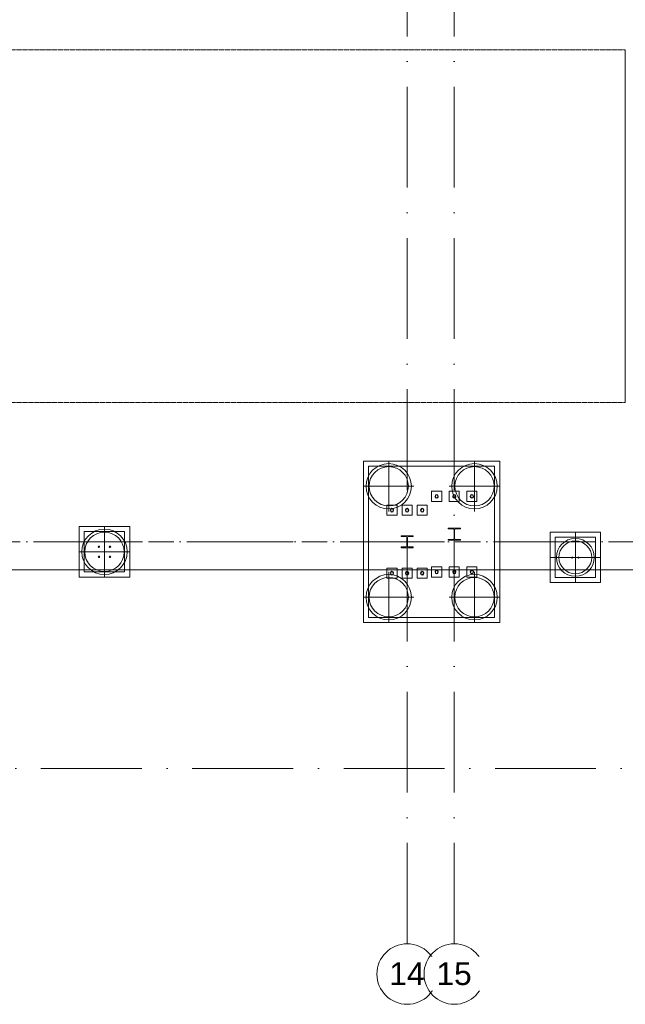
# Model space of a CAD drawing. Header units: millimetres. Extents: x -2694 to 330324, y -17289 to 76899.
# Tile 74 of 142: x 166090 to 178095, y -1426 to 18106. Entities that reach past the tile are written whole.
import ezdxf

# ---------------------------------------------------------------- set-up
doc = ezdxf.new("R2010")
doc.units = ezdxf.units.MM
for name, pattern in [('A_CARA_07', [7, 5, -2]), ('IMPORT-A_CARA_07', [700, 500, -200]), ('IMPORT-A_CARA_15', [760, 500, -130, 0, -130]), ('Čerchovaná 20mm', [3000, 2000, -500, 0, -500])]:
    doc.linetypes.add(name, pattern=pattern)
for name, color, linetype, lineweight in [('02_0_25386_PODLAHA HALY A ZÁKLADY VESTAVKŮ 4_6_2025_dwg', 8, 'Continuous', 9), ('11542_003_OK-HALA_TaO-1_ET_R01_AciS_2025-04-14_sloupy_dwg', 150, 'Continuous', 9), ('CA_OSY', 5, 'IMPORT-A_CARA_15', 13), ('CA_PODLAHA25', 7, 'Continuous', 13), ('CA_POHHRA18', 9, 'Continuous', 9), ('CA_TEXT35', 62, 'Continuous', 9), ('CA_ZAKLADY25', 7, 'Continuous', 13), ('CA_ZAKLADY5', 1, 'Continuous', 25), ('Konstrukční přípoje', 7, 'Continuous', 13), ('SS_HALA_TaO-DODAVKA_STAVEBNI', 140, 'Continuous', 9), ('SS_HALA_TaO-SLOUP', 140, 'Continuous', 9)]:
    doc.layers.add(name, color=color, linetype=linetype, lineweight=lineweight)
doc.styles.add('Arial_1', font='arial.ttf', dxfattribs={"height": 450})

# ---------------------------------------------------------------- blocks, each defined once
blk = doc.blocks.new('02_0_25386_PODLAHA HALY A ZÁKLADY VESTAVKŮ 4_6_2025_dwg-2745952-BOURÁNÍ STÁVAJÍCÍCH ZÁKLADOVÝCH PRVKŮ')
at = {"layer": 'CA_OSY', "color": 10}
blk.add_line((2346008, -1789797), (2597271, -1789797), dxfattribs=at)
blk = doc.blocks.new('pilota 600 mm - D_900_780-2142294-BOURÁNÍ STÁVAJÍCÍCH ZÁKLADOVÝCH PRVKŮ')
at = {"layer": 'CA_POHHRA18'}
for q in [(0, 500), (-500, 0), (0, -500), (500, 0)]:
    blk.add_line((0, 0), q, dxfattribs=at)
blk = doc.blocks.new('pilota 600 mm - D_900_780-2142295-BOURÁNÍ STÁVAJÍCÍCH ZÁKLADOVÝCH PRVKŮ')
at = {"layer": 'CA_POHHRA18'}
for q in [(0, 500), (-500, 0), (500, 0), (0, -500)]:
    blk.add_line((0, 0), q, dxfattribs=at)
blk = doc.blocks.new('pilota 600 mm - D_750_650-2142284-BOURÁNÍ STÁVAJÍCÍCH ZÁKLADOVÝCH PRVKŮ')
at = {"layer": 'CA_POHHRA18'}
for q in [(0, 500), (-500, 0), (0, -500), (500, 0)]:
    blk.add_line((0, 0), q, dxfattribs=at)
blk = doc.blocks.new('M_Šroub HPM-E - 64_E-V88-BOURÁNÍ STÁVAJÍCÍCH ZÁKLADOVÝCH PRVKŮ')
at = {"layer": 'Konstrukční přípoje', "lineweight": 9}
h = blk.add_hatch(dxfattribs=at)
h.set_pattern_fill('FP_48', color=50, style=0, pattern_type=2)
h.set_pattern_definition([(45, (-174705.05, -8649.87), (-251.4472, 251.4472), []), (45, (-174705.05, -8268.87), (-251.4472, 251.4472), [])])
h.paths.add_polyline_path([(10, -30), (26, -19), (32, 0), (26, 19), (10, 30), (-10, 30), (-26, 19), (-32, 0), (-26, -19), (-10, -30)])
at = {"layer": 'Konstrukční přípoje'}
for p, q in [((-100, -100), (-100, 100)), ((-100, 100), (100, 100)), ((100, 100), (-100, 100)), ((-100, 100), (-100, -100)), ((100, 100), (100, -100)), ((100, -100), (100, 100)), ((100, -100), (-100, -100)), ((-100, -100), (100, -100))]:
    blk.add_line(p, q, dxfattribs=at)
at = {"layer": 'Konstrukční přípoje', "color": 250, "lineweight": 25}
for start, end in [(360, 180), (180, 360)]:
    blk.add_arc((0, 0), 32, start, end, dxfattribs=at)
at = {"layer": 'Konstrukční přípoje'}
for start, end in [(0, 180), (0, 180), (0, 180), (180, 360), (180, 360), (180, 360)]:
    blk.add_arc((0, 0), 32, start, end, dxfattribs=at)
blk = doc.blocks.new('M_Šroub HPM-E - 64_E-V89-BOURÁNÍ STÁVAJÍCÍCH ZÁKLADOVÝCH PRVKŮ')
at = {"layer": 'Konstrukční přípoje'}
for p, q in [((-100, -100), (-100, 100)), ((-100, 100), (100, 100)), ((100, 100), (-100, 100)), ((-100, 100), (-100, -100)), ((100, 100), (100, -100)), ((100, -100), (100, 100)), ((100, -100), (-100, -100)), ((-100, -100), (100, -100))]:
    blk.add_line(p, q, dxfattribs=at)
at = {"layer": 'Konstrukční přípoje', "color": 250, "lineweight": 25}
for start, end in [(360, 180), (180, 360)]:
    blk.add_arc((0, 0), 32, start, end, dxfattribs=at)
at = {"layer": 'Konstrukční přípoje'}
for start, end in [(0, 180), (0, 180), (0, 180), (180, 360), (180, 360), (180, 360)]:
    blk.add_arc((0, 0), 32, start, end, dxfattribs=at)
blk = doc.blocks.new('M_Šroub HPM-E - 64_E-V90-BOURÁNÍ STÁVAJÍCÍCH ZÁKLADOVÝCH PRVKŮ')
at = {"layer": 'Konstrukční přípoje'}
for p, q in [((-100, -100), (-100, 100)), ((-100, 100), (100, 100)), ((100, 100), (-100, 100)), ((-100, 100), (-100, -100)), ((100, 100), (100, -100)), ((100, -100), (100, 100)), ((100, -100), (-100, -100)), ((-100, -100), (100, -100))]:
    blk.add_line(p, q, dxfattribs=at)
at = {"layer": 'Konstrukční přípoje', "color": 250, "lineweight": 25}
for start, end in [(360, 180), (180, 360)]:
    blk.add_arc((0, 0), 32, start, end, dxfattribs=at)
at = {"layer": 'Konstrukční přípoje'}
for start, end in [(0, 180), (0, 180), (0, 180), (180, 360), (180, 360), (180, 360)]:
    blk.add_arc((0, 0), 32, start, end, dxfattribs=at)
blk = doc.blocks.new('M_Šroub HPM-E - 64_E-V91-BOURÁNÍ STÁVAJÍCÍCH ZÁKLADOVÝCH PRVKŮ')
at = {"layer": 'Konstrukční přípoje', "lineweight": 9}
h = blk.add_hatch(dxfattribs=at)
h.set_pattern_fill('FP_49', color=50, style=0, pattern_type=2)
h.set_pattern_definition([(45, (-174705.05, -7149.87), (-251.4472, 251.4472), []), (45, (-174705.05, -6768.87), (-251.4472, 251.4472), [])])
h.paths.add_polyline_path([(10, -30), (26, -19), (32, 0), (26, 19), (10, 30), (-10, 30), (-26, 19), (-32, 0), (-26, -19), (-10, -30)])
at = {"layer": 'Konstrukční přípoje'}
for p, q in [((100, 100), (-100, 100)), ((-100, 100), (-100, -100)), ((-100, -100), (-100, 100)), ((-100, 100), (100, 100)), ((100, -100), (100, 100)), ((100, 100), (100, -100)), ((-100, -100), (100, -100)), ((100, -100), (-100, -100))]:
    blk.add_line(p, q, dxfattribs=at)
at = {"layer": 'Konstrukční přípoje', "color": 250, "lineweight": 25}
for start, end in [(360, 180), (180, 360)]:
    blk.add_arc((0, 0), 32, start, end, dxfattribs=at)
at = {"layer": 'Konstrukční přípoje'}
for start, end in [(0, 180), (0, 180), (0, 180), (180, 0), (180, 360), (180, 360)]:
    blk.add_arc((0, 0), 32, start, end, dxfattribs=at)
blk = doc.blocks.new('M_Šroub HPM-E - 64_E-V92-BOURÁNÍ STÁVAJÍCÍCH ZÁKLADOVÝCH PRVKŮ')
at = {"layer": 'Konstrukční přípoje'}
for p, q in [((100, 100), (-100, 100)), ((-100, 100), (-100, -100)), ((-100, -100), (-100, 100)), ((-100, 100), (100, 100)), ((100, -100), (100, 100)), ((100, 100), (100, -100)), ((-100, -100), (100, -100)), ((100, -100), (-100, -100))]:
    blk.add_line(p, q, dxfattribs=at)
at = {"layer": 'Konstrukční přípoje', "color": 250, "lineweight": 25}
for start, end in [(360, 180), (180, 360)]:
    blk.add_arc((0, 0), 32, start, end, dxfattribs=at)
at = {"layer": 'Konstrukční přípoje'}
for start, end in [(0, 180), (0, 180), (0, 180), (180, 0), (180, 360), (180, 360)]:
    blk.add_arc((0, 0), 32, start, end, dxfattribs=at)
blk = doc.blocks.new('M_Šroub HPM-E - 64_E-V93-BOURÁNÍ STÁVAJÍCÍCH ZÁKLADOVÝCH PRVKŮ')
at = {"layer": 'Konstrukční přípoje'}
for p, q in [((100, 100), (-100, 100)), ((-100, 100), (-100, -100)), ((-100, -100), (-100, 100)), ((-100, 100), (100, 100)), ((100, -100), (100, 100)), ((100, 100), (100, -100)), ((-100, -100), (100, -100)), ((100, -100), (-100, -100))]:
    blk.add_line(p, q, dxfattribs=at)
at = {"layer": 'Konstrukční přípoje', "color": 250, "lineweight": 25}
for start, end in [(360, 180), (180, 360)]:
    blk.add_arc((0, 0), 32, start, end, dxfattribs=at)
at = {"layer": 'Konstrukční přípoje'}
for start, end in [(0, 180), (0, 180), (0, 180), (180, 0), (180, 360), (180, 360)]:
    blk.add_arc((0, 0), 32, start, end, dxfattribs=at)
blk = doc.blocks.new('M_Šroub HPM-E - 64_E-V94-BOURÁNÍ STÁVAJÍCÍCH ZÁKLADOVÝCH PRVKŮ')
at = {"layer": 'Konstrukční přípoje'}
for p, q in [((-100, -100), (-100, 100)), ((-100, 100), (100, 100)), ((100, 100), (-100, 100)), ((-100, 100), (-100, -100)), ((100, 100), (100, -100)), ((100, -100), (100, 100)), ((100, -100), (-100, -100)), ((-100, -100), (100, -100))]:
    blk.add_line(p, q, dxfattribs=at)
at = {"layer": 'Konstrukční přípoje', "color": 250, "lineweight": 25}
for start, end in [(360, 180), (180, 360)]:
    blk.add_arc((0, 0), 32, start, end, dxfattribs=at)
at = {"layer": 'Konstrukční přípoje'}
for start, end in [(0, 180), (0, 180), (0, 180), (180, 360), (180, 360), (180, 360)]:
    blk.add_arc((0, 0), 32, start, end, dxfattribs=at)
blk = doc.blocks.new('M_Šroub HPM-E - 64_E-V95-BOURÁNÍ STÁVAJÍCÍCH ZÁKLADOVÝCH PRVKŮ')
at = {"layer": 'Konstrukční přípoje'}
for p, q in [((100, 100), (-100, 100)), ((-100, 100), (-100, -100)), ((-100, -100), (-100, 100)), ((-100, 100), (100, 100)), ((100, -100), (100, 100)), ((100, 100), (100, -100)), ((-100, -100), (100, -100)), ((100, -100), (-100, -100))]:
    blk.add_line(p, q, dxfattribs=at)
at = {"layer": 'Konstrukční přípoje', "color": 250, "lineweight": 25}
for start, end in [(360, 180), (180, 360)]:
    blk.add_arc((0, 0), 32, start, end, dxfattribs=at)
at = {"layer": 'Konstrukční přípoje'}
for start, end in [(0, 180), (0, 180), (0, 180), (180, 0), (180, 360), (180, 360)]:
    blk.add_arc((0, 0), 32, start, end, dxfattribs=at)
blk = doc.blocks.new('M_Šroub HPM-E - 64_E-V96-BOURÁNÍ STÁVAJÍCÍCH ZÁKLADOVÝCH PRVKŮ')
at = {"layer": 'Konstrukční přípoje'}
for p, q in [((-100, -100), (-100, 100)), ((-100, 100), (100, 100)), ((100, 100), (-100, 100)), ((-100, 100), (-100, -100)), ((100, 100), (100, -100)), ((100, -100), (100, 100)), ((100, -100), (-100, -100)), ((-100, -100), (100, -100))]:
    blk.add_line(p, q, dxfattribs=at)
at = {"layer": 'Konstrukční přípoje', "color": 250, "lineweight": 25}
for start, end in [(360, 180), (180, 360)]:
    blk.add_arc((0, 0), 32, start, end, dxfattribs=at)
at = {"layer": 'Konstrukční přípoje'}
for start, end in [(0, 180), (0, 180), (0, 180), (180, 360), (180, 360), (180, 360)]:
    blk.add_arc((0, 0), 32, start, end, dxfattribs=at)
blk = doc.blocks.new('M_Šroub HPM-E - 64_E-V97-BOURÁNÍ STÁVAJÍCÍCH ZÁKLADOVÝCH PRVKŮ')
at = {"layer": 'Konstrukční přípoje', "lineweight": 9}
h = blk.add_hatch(dxfattribs=at)
h.set_pattern_fill('FP_50', color=50, style=0, pattern_type=2)
h.set_pattern_definition([(45, (-174070.05, -7124.87), (-251.4472, 251.4472), []), (45, (-174070.05, -6743.87), (-251.4472, 251.4472), [])])
h.paths.add_polyline_path([(10, -30), (26, -19), (32, 0), (26, 19), (10, 30), (-10, 30), (-26, 19), (-32, 0), (-26, -19), (-10, -30)])
at = {"layer": 'Konstrukční přípoje'}
for p, q in [((100, 100), (-100, 100)), ((-100, 100), (-100, -100)), ((-100, -100), (-100, 100)), ((-100, 100), (100, 100)), ((100, -100), (100, 100)), ((100, 100), (100, -100)), ((-100, -100), (100, -100)), ((100, -100), (-100, -100))]:
    blk.add_line(p, q, dxfattribs=at)
at = {"layer": 'Konstrukční přípoje', "color": 250, "lineweight": 25}
for start, end in [(360, 180), (180, 360)]:
    blk.add_arc((0, 0), 32, start, end, dxfattribs=at)
at = {"layer": 'Konstrukční přípoje'}
for start, end in [(0, 180), (0, 180), (0, 180), (180, 0), (180, 360), (180, 360)]:
    blk.add_arc((0, 0), 32, start, end, dxfattribs=at)
blk = doc.blocks.new('M_Šroub HPM-E - 64_E-V98-BOURÁNÍ STÁVAJÍCÍCH ZÁKLADOVÝCH PRVKŮ')
at = {"layer": 'Konstrukční přípoje', "lineweight": 9}
h = blk.add_hatch(dxfattribs=at)
h.set_pattern_fill('FP_51', color=50, style=0, pattern_type=2)
h.set_pattern_definition([(45, (-173470.05, -8374.87), (-251.4472, 251.4472), []), (45, (-173470.05, -7993.87), (-251.4472, 251.4472), [])])
h.paths.add_polyline_path([(10, -30), (26, -19), (32, 0), (26, 19), (10, 30), (-10, 30), (-26, 19), (-32, 0), (-26, -19), (-10, -30)])
at = {"layer": 'Konstrukční přípoje'}
for p, q in [((-100, -100), (-100, 100)), ((-100, 100), (100, 100)), ((100, 100), (-100, 100)), ((-100, 100), (-100, -100)), ((100, 100), (100, -100)), ((100, -100), (100, 100)), ((100, -100), (-100, -100)), ((-100, -100), (100, -100))]:
    blk.add_line(p, q, dxfattribs=at)
at = {"layer": 'Konstrukční přípoje', "color": 250, "lineweight": 25}
for start, end in [(360, 180), (180, 360)]:
    blk.add_arc((0, 0), 32, start, end, dxfattribs=at)
at = {"layer": 'Konstrukční přípoje'}
for start, end in [(0, 180), (0, 180), (0, 180), (180, 360), (180, 360), (180, 360)]:
    blk.add_arc((0, 0), 32, start, end, dxfattribs=at)
blk = doc.blocks.new('M_Šroub HPM-E - 64_E-V99-BOURÁNÍ STÁVAJÍCÍCH ZÁKLADOVÝCH PRVKŮ')
at = {"layer": 'Konstrukční přípoje'}
for p, q in [((100, 100), (-100, 100)), ((-100, 100), (-100, -100)), ((-100, -100), (-100, 100)), ((-100, 100), (100, 100)), ((100, -100), (100, 100)), ((100, 100), (100, -100)), ((-100, -100), (100, -100)), ((100, -100), (-100, -100))]:
    blk.add_line(p, q, dxfattribs=at)
at = {"layer": 'Konstrukční přípoje', "color": 250, "lineweight": 25}
for start, end in [(360, 180), (180, 360)]:
    blk.add_arc((0, 0), 32, start, end, dxfattribs=at)
at = {"layer": 'Konstrukční přípoje'}
for start, end in [(0, 180), (0, 180), (0, 180), (180, 0), (180, 360), (180, 360)]:
    blk.add_arc((0, 0), 32, start, end, dxfattribs=at)
blk = doc.blocks.new('11542_003_OK-HALA_TaO-1_ET_R01_AciS_2025-04-14_sloupy_dwg-1858929-BOURÁNÍ STÁVAJÍCÍCH ZÁKLADOVÝCH PRVKŮ')
at = {"layer": '11542_003_OK-HALA_TaO-1_ET_R01_AciS_2025-04-14_sloupy_dwg', "color": 140}
for p, q in [((174585, 8020), (174585, 8003)), ((174825, 8020), (174585, 8020)), ((174825, 8003), (174825, 8020)), ((173650, 7870), (173650, 7853)), ((173890, 7870), (173650, 7870)), ((173650, 7853), (173744, 7853)), ((173765, 7832), (173765, 7668)), ((173775, 7668), (173775, 7832)), ((173796, 7853), (173890, 7853)), ((173890, 7853), (173890, 7870)), ((174585, 8003), (174679, 8003)), ((174700, 7982), (174700, 7818)), ((174710, 7818), (174710, 7982)), ((174731, 8003), (174825, 8003)), ((173744, 7647), (173650, 7647)), ((173650, 7647), (173650, 7630)), ((173650, 7630), (173890, 7630)), ((173890, 7647), (173796, 7647)), ((173890, 7630), (173890, 7647)), ((174679, 7797), (174585, 7797)), ((174585, 7797), (174585, 7780)), ((174585, 7780), (174825, 7780)), ((174825, 7797), (174731, 7797)), ((174825, 7780), (174825, 7797))]:
    blk.add_line(p, q, dxfattribs=at)
for centre, radius, start, end in [((174355, 8650), 32, 0, 180), ((174355, 8650), 32, 180, 0), ((174705, 8650), 32, 0, 180), ((174705, 8650), 32, 180, 0), ((175055, 8650), 32, 0, 180), ((175055, 8650), 32, 180, 0), ((173470, 8375), 32, 0, 180), ((173770, 8375), 32, 0, 180), ((174070, 8375), 32, 0, 180), ((173470, 8375), 32, 180, 0), ((173770, 8375), 32, 180, 0), ((174070, 8375), 32, 180, 0), ((173744, 7832), 21, 0, 90), ((173796, 7832), 21, 90, 180), ((174679, 7982), 21, 0, 90), ((174679, 7818), 21, 270, 0), ((174731, 7982), 21, 90, 180), ((174731, 7818), 21, 180, 270), ((167660, 7650), 15, 0, 180), ((167660, 7650), 15, 180, 0), ((167880, 7650), 15, 0, 180), ((167880, 7650), 15, 180, 0), ((173744, 7668), 21, 270, 0), ((173796, 7668), 21, 180, 270), ((167660, 7450), 15, 0, 180), ((167660, 7450), 15, 180, 0), ((167880, 7450), 15, 0, 180), ((167880, 7450), 15, 180, 0), ((177045, 7436), 10, 0, 180), ((177045, 7436), 10, 180, 0), ((177165, 7436), 10, 0, 180), ((177165, 7436), 10, 180, 0), ((173470, 7125), 32, 0, 180), ((173470, 7125), 32, 180, 0), ((173770, 7125), 32, 0, 180), ((173770, 7125), 32, 180, 0), ((174070, 7125), 32, 0, 180), ((174070, 7125), 32, 180, 0), ((174355, 7150), 32, 0, 180), ((174355, 7150), 32, 180, 0), ((174705, 7150), 32, 0, 180), ((174705, 7150), 32, 180, 0), ((175055, 7150), 32, 0, 180), ((175055, 7150), 32, 180, 0)]:
    blk.add_arc(centre, radius, start, end, dxfattribs=at)
at = {"layer": 'SS_HALA_TaO-DODAVKA_STAVEBNI'}
for centre, start, end in [((174355, 8650), 0, 180), ((174355, 8650), 180, 0), ((174705, 8650), 0, 180), ((174705, 8650), 180, 0), ((175055, 8650), 0, 180), ((175055, 8650), 180, 0), ((173470, 8375), 0, 180), ((173770, 8375), 0, 180), ((174070, 8375), 0, 180), ((173470, 8375), 180, 0), ((173770, 8375), 180, 0), ((174070, 8375), 180, 0), ((173470, 7125), 0, 180), ((173470, 7125), 180, 0), ((173770, 7125), 0, 180), ((173770, 7125), 180, 0), ((174070, 7125), 0, 180), ((174070, 7125), 180, 0), ((174355, 7150), 0, 180), ((174355, 7150), 180, 0), ((174705, 7150), 0, 180), ((174705, 7150), 180, 0), ((175055, 7150), 0, 180), ((175055, 7150), 180, 0)]:
    blk.add_arc(centre, 32, start, end, dxfattribs=at)
at = {"layer": 'SS_HALA_TaO-SLOUP'}
for p, q in [((174585, 8020), (174585, 8003)), ((174825, 8020), (174585, 8020)), ((174825, 8003), (174825, 8020)), ((173650, 7870), (173650, 7853)), ((173890, 7870), (173650, 7870)), ((173650, 7853), (173744, 7853)), ((173765, 7832), (173765, 7668)), ((173775, 7668), (173775, 7832)), ((173796, 7853), (173890, 7853)), ((173890, 7853), (173890, 7870)), ((174585, 8003), (174679, 8003)), ((174700, 7982), (174700, 7818)), ((174710, 7818), (174710, 7982)), ((174731, 8003), (174825, 8003)), ((173744, 7647), (173650, 7647)), ((173650, 7647), (173650, 7630)), ((173650, 7630), (173890, 7630)), ((173890, 7647), (173796, 7647)), ((173890, 7630), (173890, 7647)), ((174679, 7797), (174585, 7797)), ((174585, 7797), (174585, 7780)), ((174585, 7780), (174825, 7780)), ((174825, 7797), (174731, 7797)), ((174825, 7780), (174825, 7797))]:
    blk.add_line(p, q, dxfattribs=at)
for centre, radius, start, end in [((173744, 7832), 21, 0, 90), ((173796, 7832), 21, 90, 180), ((174679, 7982), 21, 0, 90), ((174679, 7818), 21, 270, 0), ((174731, 7982), 21, 90, 180), ((174731, 7818), 21, 180, 270), ((167660, 7650), 15, 0, 180), ((167660, 7650), 15, 180, 0), ((167880, 7650), 15, 0, 180), ((167880, 7650), 15, 180, 0), ((173744, 7668), 21, 270, 0), ((173796, 7668), 21, 180, 270), ((167660, 7450), 15, 0, 180), ((167660, 7450), 15, 180, 0), ((167880, 7450), 15, 0, 180), ((167880, 7450), 15, 180, 0), ((177045, 7436), 10, 0, 180), ((177045, 7436), 10, 180, 0), ((177165, 7436), 10, 0, 180), ((177165, 7436), 10, 180, 0)]:
    blk.add_arc(centre, radius, start, end, dxfattribs=at)
blk = doc.blocks.new('Osnova - Bublina osnovy 12mm-4850-BOURÁNÍ STÁVAJÍCÍCH ZÁKLADOVÝCH PRVKŮ')
at = {"layer": 'CA_TEXT35'}
blk.add_circle((0, 0), 6, dxfattribs=at)

msp = doc.modelspace()

# ---------------------------------------------------------------- linework, layer by layer
at = {"layer": 'CA_OSY', "linetype": 'Čerchovaná 20mm', "lineweight": 9}
for p, q in [((173770, -226.2), (173770, 75699.1)), ((174705, -226.2), (174705, 75699.1)), ((-1493.6, 7749.9), (299971.9, 7749.9)), ((-1493.6, 3254.9), (299971.9, 3254.9))]:
    msp.add_line(p, q, dxfattribs=at)
at = {"layer": 'CA_PODLAHA25'}
msp.add_line((205330, 7189.9), (4070, 7189.9), dxfattribs=at)
at = {"layer": 'CA_ZAKLADY25', "color": 240, "linetype": 'A_CARA_07', "lineweight": 9}
for p, q in [((154090, 17509.9), (178090, 17509.9)), ((178090, 17509.9), (178090, 10509.9)), ((178090, 10509.9), (154090, 10509.9))]:
    msp.add_line(p, q, dxfattribs=at)
at = {"layer": 'CA_ZAKLADY25', "lineweight": 9}
for p, q in [((172905, 6149.9), (172905, 9349.9)), ((172905, 9349.9), (175605, 9349.9)), ((175605, 9349.9), (172905, 9349.9)), ((172905, 9349.9), (172905, 6149.9)), ((175605, 9349.9), (175605, 6149.9)), ((175605, 6149.9), (175605, 9349.9)), ((167270, 7049.9), (167270, 8049.9)), ((167270, 8049.9), (168270, 8049.9)), ((168270, 8049.9), (167270, 8049.9)), ((167270, 8049.9), (167270, 7049.9)), ((168270, 8049.9), (168270, 7049.9)), ((168270, 7049.9), (168270, 8049.9)), ((176605, 6939.9), (176605, 7939.9)), ((176605, 7939.9), (177605, 7939.9)), ((177605, 7939.9), (176605, 7939.9)), ((176605, 7939.9), (176605, 6939.9)), ((177605, 7939.9), (177605, 6939.9)), ((177605, 6939.9), (177605, 7939.9)), ((168270, 7049.9), (167270, 7049.9)), ((167270, 7049.9), (168270, 7049.9)), ((177605, 6939.9), (176605, 6939.9)), ((176605, 6939.9), (177605, 6939.9)), ((175605, 6149.9), (172905, 6149.9)), ((172905, 6149.9), (175605, 6149.9))]:
    msp.add_line(p, q, dxfattribs=at)
at = {"layer": 'CA_ZAKLADY25'}
for p, q in [((175505, 9249.9), (173005, 9249.9)), ((173005, 9249.9), (173005, 6249.9)), ((173005, 6249.9), (173005, 9249.9)), ((173005, 9249.9), (175505, 9249.9)), ((175505, 6249.9), (175505, 9249.9)), ((175505, 9249.9), (175505, 6249.9)), ((168170, 7949.9), (167370, 7949.9)), ((167370, 7949.9), (167370, 7149.9)), ((167370, 7149.9), (167370, 7949.9)), ((167370, 7949.9), (168170, 7949.9)), ((168170, 7149.9), (168170, 7949.9)), ((168170, 7949.9), (168170, 7149.9)), ((177505, 7839.9), (176705, 7839.9)), ((176705, 7839.9), (176705, 7039.9)), ((176705, 7039.9), (176705, 7839.9)), ((176705, 7839.9), (177505, 7839.9)), ((177505, 7039.9), (177505, 7839.9)), ((177505, 7839.9), (177505, 7039.9)), ((167370, 7149.9), (168170, 7149.9)), ((168170, 7149.9), (167370, 7149.9)), ((176705, 7039.9), (177505, 7039.9)), ((177505, 7039.9), (176705, 7039.9)), ((173005, 6249.9), (175505, 6249.9)), ((175505, 6249.9), (173005, 6249.9))]:
    msp.add_line(p, q, dxfattribs=at)
at = {"layer": 'CA_ZAKLADY25', "lineweight": 9}
for centre, radius, start, end in [((173405, 8849.9), 450, 0, 180), ((173405, 8849.9), 450, 0, 180), ((173405, 8849.9), 390, 90, 270), ((173405, 8849.9), 390, 90, 270), ((173405, 8849.9), 390, 270, 90), ((173405, 8849.9), 390, 270, 90), ((175105, 8849.9), 450, 360, 180), ((175105, 8849.9), 450, 0, 180), ((175105, 8849.9), 390, 90, 270), ((175105, 8849.9), 390, 90, 270), ((175105, 8849.9), 390, 270, 90), ((175105, 8849.9), 390, 270, 90), ((173405, 8849.9), 450, 180, 360), ((173405, 8849.9), 450, 180, 360), ((175105, 8849.9), 450, 180, 360), ((175105, 8849.9), 450, 180, 0), ((167770, 7549.9), 450, 0, 180), ((167770, 7549.9), 450, 0, 180), ((167770, 7549.9), 390, 90, 270), ((167770, 7549.9), 390, 90, 270), ((167770, 7549.9), 390, 270, 90), ((167770, 7549.9), 390, 270, 90), ((177105, 7439.9), 375, 0, 180), ((177105, 7439.9), 375, 0, 180), ((177105, 7439.9), 325, 90, 270), ((177105, 7439.9), 325, 90, 270), ((177105, 7439.9), 325, 270, 90), ((177105, 7439.9), 325, 270, 90), ((167770, 7549.9), 450, 180, 0), ((167770, 7549.9), 450, 180, 0), ((177105, 7439.9), 375, 180, 0), ((177105, 7439.9), 375, 180, 0), ((173405, 6649.9), 450, 0, 180), ((173405, 6649.9), 450, 0, 180), ((173405, 6649.9), 390, 90, 270), ((173405, 6649.9), 390, 90, 270), ((173405, 6649.9), 390, 270, 90), ((173405, 6649.9), 390, 270, 90), ((175105, 6649.9), 450, 360, 180), ((175105, 6649.9), 450, 0, 180), ((175105, 6649.9), 390, 90, 270), ((175105, 6649.9), 390, 90, 270), ((175105, 6649.9), 390, 270, 90), ((175105, 6649.9), 390, 270, 90), ((173405, 6649.9), 450, 180, 360), ((173405, 6649.9), 450, 180, 0), ((175105, 6649.9), 450, 180, 360), ((175105, 6649.9), 450, 180, 0)]:
    msp.add_arc(centre, radius, start, end, dxfattribs=at)
at = {"layer": 'CA_ZAKLADY5', "color": 240, "linetype": 'A_CARA_07', "lineweight": 9}
for p, q in [((178090, 17509.9), (154090, 17509.9)), ((178090, 10509.9), (178090, 17509.9)), ((154090, 10509.9), (178090, 10509.9))]:
    msp.add_line(p, q, dxfattribs=at)

# ---------------------------------------------------------------- block references
at = {"layer": '02_0_25386_PODLAHA HALY A ZÁKLADY VESTAVKŮ 4_6_2025_dwg', "color": 240, "linetype": 'IMPORT-A_CARA_07'}
msp.add_blockref('02_0_25386_PODLAHA HALY A ZÁKLADY VESTAVKŮ 4_6_2025_dwg-2745952-BOURÁNÍ STÁVAJÍCÍCH ZÁKLADOVÝCH PRVKŮ', (-2306582.6, 1797547.1), dxfattribs=at)
at = {"layer": '11542_003_OK-HALA_TaO-1_ET_R01_AciS_2025-04-14_sloupy_dwg', "color": 140}
msp.add_blockref('11542_003_OK-HALA_TaO-1_ET_R01_AciS_2025-04-14_sloupy_dwg-1858929-BOURÁNÍ STÁVAJÍCÍCH ZÁKLADOVÝCH PRVKŮ', (0, 0), dxfattribs=at)
at = {"layer": 'CA_POHHRA18'}
for name, p in [('pilota 600 mm - D_900_780-2142294-BOURÁNÍ STÁVAJÍCÍCH ZÁKLADOVÝCH PRVKŮ', (173405, 8849.9)), ('pilota 600 mm - D_900_780-2142295-BOURÁNÍ STÁVAJÍCÍCH ZÁKLADOVÝCH PRVKŮ', (173405, 6649.9))]:
    msp.add_blockref(name, p, dxfattribs=at)
at = {"layer": 'CA_POHHRA18', "rotation": 180}
for name, p in [('pilota 600 mm - D_900_780-2142295-BOURÁNÍ STÁVAJÍCÍCH ZÁKLADOVÝCH PRVKŮ', (175105, 8849.9)), ('pilota 600 mm - D_900_780-2142294-BOURÁNÍ STÁVAJÍCÍCH ZÁKLADOVÝCH PRVKŮ', (167770, 7549.9)), ('pilota 600 mm - D_750_650-2142284-BOURÁNÍ STÁVAJÍCÍCH ZÁKLADOVÝCH PRVKŮ', (177105, 7439.9)), ('pilota 600 mm - D_900_780-2142294-BOURÁNÍ STÁVAJÍCÍCH ZÁKLADOVÝCH PRVKŮ', (175105, 6649.9))]:
    msp.add_blockref(name, p, dxfattribs=at)
at = {"layer": 'CA_TEXT35', "xscale": 99.99999999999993, "yscale": 99.99999999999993, "zscale": 99.99999999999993}
msp.add_blockref('Osnova - Bublina osnovy 12mm-4850-BOURÁNÍ STÁVAJÍCÍCH ZÁKLADOVÝCH PRVKŮ', (173770, -826.2), dxfattribs=at)
at = {"layer": 'Konstrukční přípoje'}
for name, p in [('M_Šroub HPM-E - 64_E-V89-BOURÁNÍ STÁVAJÍCÍCH ZÁKLADOVÝCH PRVKŮ', (174355, 8649.9)), ('M_Šroub HPM-E - 64_E-V88-BOURÁNÍ STÁVAJÍCÍCH ZÁKLADOVÝCH PRVKŮ', (174705, 8649.9)), ('M_Šroub HPM-E - 64_E-V90-BOURÁNÍ STÁVAJÍCÍCH ZÁKLADOVÝCH PRVKŮ', (175055, 8649.9)), ('M_Šroub HPM-E - 64_E-V98-BOURÁNÍ STÁVAJÍCÍCH ZÁKLADOVÝCH PRVKŮ', (173470, 8374.9)), ('M_Šroub HPM-E - 64_E-V94-BOURÁNÍ STÁVAJÍCÍCH ZÁKLADOVÝCH PRVKŮ', (173770, 8374.9)), ('M_Šroub HPM-E - 64_E-V96-BOURÁNÍ STÁVAJÍCÍCH ZÁKLADOVÝCH PRVKŮ', (174070, 8374.9)), ('M_Šroub HPM-E - 64_E-V92-BOURÁNÍ STÁVAJÍCÍCH ZÁKLADOVÝCH PRVKŮ', (174355, 7149.9)), ('M_Šroub HPM-E - 64_E-V91-BOURÁNÍ STÁVAJÍCÍCH ZÁKLADOVÝCH PRVKŮ', (174705, 7149.9)), ('M_Šroub HPM-E - 64_E-V93-BOURÁNÍ STÁVAJÍCÍCH ZÁKLADOVÝCH PRVKŮ', (175055, 7149.9)), ('M_Šroub HPM-E - 64_E-V99-BOURÁNÍ STÁVAJÍCÍCH ZÁKLADOVÝCH PRVKŮ', (173470, 7124.9)), ('M_Šroub HPM-E - 64_E-V95-BOURÁNÍ STÁVAJÍCÍCH ZÁKLADOVÝCH PRVKŮ', (173770, 7124.9)), ('M_Šroub HPM-E - 64_E-V97-BOURÁNÍ STÁVAJÍCÍCH ZÁKLADOVÝCH PRVKŮ', (174070, 7124.9))]:
    msp.add_blockref(name, p, dxfattribs=at)

# ---------------------------------------------------------------- next in the draw order: texts
at = {"layer": 'CA_TEXT35', "insert": (173415.9, -593.6), "char_height": 450, "width": 849.789, "attachment_point": 1, "style": 'Arial_1', "bg_fill": 3, "box_fill_scale": 1.25, "bg_fill_color": 256, "bg_fill_true_color": 13158600, "bg_fill_transparency": 0}
msp.add_mtext('14', dxfattribs=at)

# ---------------------------------------------------------------- next in the draw order: block references
at = {"layer": 'CA_TEXT35', "xscale": 99.99999999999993, "yscale": 99.99999999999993, "zscale": 99.99999999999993}
msp.add_blockref('Osnova - Bublina osnovy 12mm-4850-BOURÁNÍ STÁVAJÍCÍCH ZÁKLADOVÝCH PRVKŮ', (174705, -826.2), dxfattribs=at)

# ---------------------------------------------------------------- next in the draw order: texts
at = {"layer": 'CA_TEXT35', "insert": (174350.9, -593.6), "char_height": 450, "width": 849.789, "attachment_point": 1, "style": 'Arial_1', "bg_fill": 3, "box_fill_scale": 1.25, "bg_fill_color": 256, "bg_fill_true_color": 13158600, "bg_fill_transparency": 0}
msp.add_mtext('15', dxfattribs=at)

doc.saveas('drawing.dxf')
